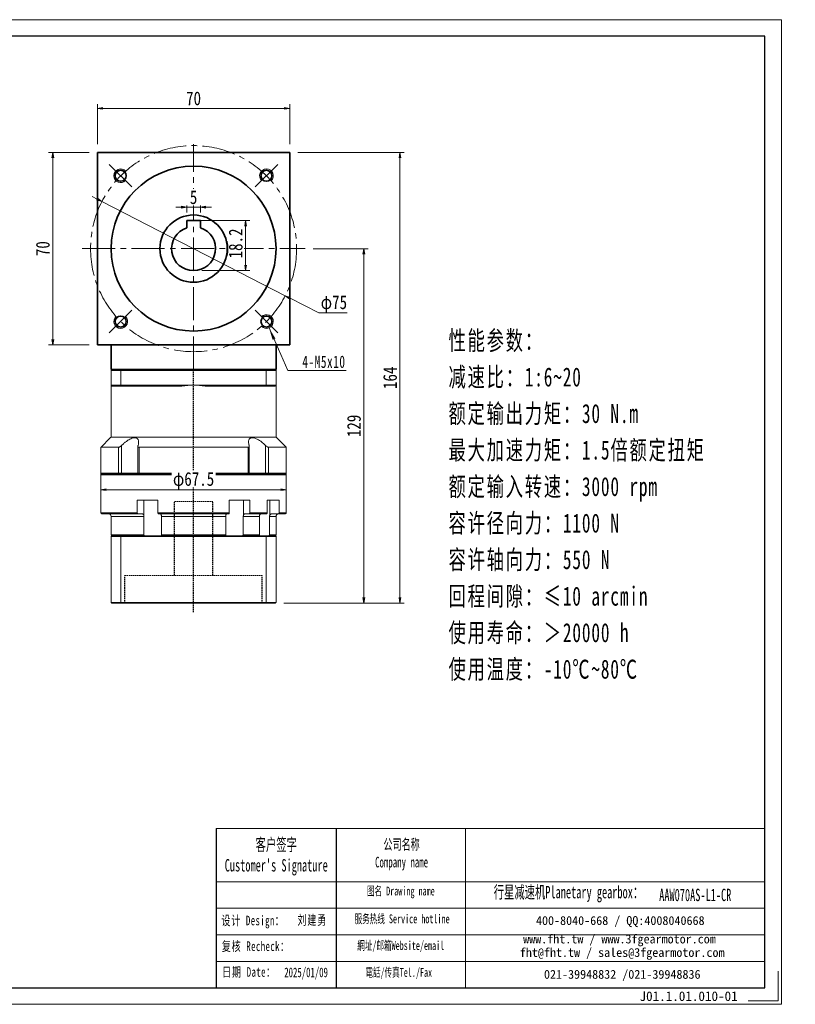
# Model space of a CAD drawing. Header units: millimetres. Extents: x -9 to 506, y -9 to 349.
# Tile 5 of 5: x 224 to 506, y -9 to 349. Entities that reach past the tile are written whole.
import ezdxf

# ---------------------------------------------------------------- set-up
doc = ezdxf.new("R2010")
doc.units = ezdxf.units.MM
doc.linetypes.add('DASHED', pattern=[0.75, 0.5, -0.25])
doc.linetypes.add('点画线', pattern=[18, 12, -2, 2, -2])
doc.layers.add('6文字层', color=3, linetype='Continuous')
doc.layers.add('7标注层', color=4, linetype='Continuous')
for name, color, linetype, lineweight in [('EB0_1', 7, 'Continuous', 35), ('SLD-0', 7, 'Continuous', 18), ('中心线层', 1, '点画线', 18), ('图框_外框线', 7, 'Continuous', 18), ('尺寸线层', 3, 'Continuous', 18), ('粗实线层', 7, 'Continuous', 35)]:
    doc.layers.add(name, color=color, linetype=linetype, lineweight=lineweight)
doc.styles.add('SLDTEXTSTYLE4', font='SimSun.ttf', dxfattribs={"width": 0.611111})
doc.styles.get("Standard").update_dxf_attribs({"font": 'SimSun.ttf'})
doc.styles.add('宋体', font='SimSun.ttf', dxfattribs={"width": 0.8})
doc.styles.add('标准', font='txt', dxfattribs={"width": 0.667})
doc.styles.add('样式 1', font='SimSun.ttf')
doc.dimstyles.new('A水平标注$0', dxfattribs={"dimtxt": 3.5, "dimasz": 2, "dimexe": 1.5, "dimexo": 3, "dimgap": 1.1, "dimtad": 1, "dimtoh": 1, "dimdec": 4, "dimdsep": 46, "dimtxsty": '宋体', "dimblk": 'OPEN', "dimcen": 3, "dimclrd": 3, "dimclre": 3, "dimclrt": 6, "dimadec": 0, "dimazin": 0, "dimtm": 1e-09, "dimtfac": 1, "dimtdec": 4, "dimtix": 1, "dimtmove": 0, "dimatfit": 3, "dimldrblk": 'OPEN', "dimfxl": 0, "dimlwd": 13, "dimlwe": 13, "dimarcsym": 0})
doc.dimstyles.new('D直径标注φ25', dxfattribs={"dimtxt": 3.5, "dimasz": 2, "dimexe": 1, "dimexo": 3, "dimtad": 1, "dimtoh": 1, "dimdec": 1, "dimdsep": 46, "dimtxsty": '宋体', "dimblk": 'OPEN', "dimcen": 3, "dimclrd": 3, "dimclre": 3, "dimclrt": 130, "dimadec": 0, "dimazin": 0, "dimtm": 1e-09, "dimtfac": 1, "dimtdec": 1, "dimtmove": 0, "dimatfit": 0, "dimldrblk": 'OPEN', "dimfxl": 0, "dimlwd": 13, "dimlwe": 13, "dimarcsym": 0})

# ---------------------------------------------------------------- blocks, each defined once
blk = doc.blocks.new('_Open')
at = {"color": 0, "linetype": 'ByBlock', "lineweight": -2}
for p, q in [((-1, 0.17), (0, 0)), ((-1, -0.17), (0, 0)), ((0, 0), (-1, 0))]:
    blk.add_line(p, q, dxfattribs=at)
blk = doc.blocks.new('*D23')
at = {"layer": 'Defpoints', "color": 0, "transparency": 16777216}
for p in [(321.8, 317), (251.8, 300.94), (321.8, 300.94)]:
    blk.add_point(p, dxfattribs=at)
at = {"layer": '尺寸线层', "color": 3, "lineweight": 13, "transparency": 16777216}
for p, q in [((251.8, 303.94), (251.8, 318.5)), ((253.8, 317), (319.8, 317)), ((321.8, 303.94), (321.8, 318.5))]:
    blk.add_line(p, q, dxfattribs=at)
at = {"layer": '尺寸线层', "color": 3, "lineweight": 13, "transparency": 16777216, "xscale": 2, "yscale": 2, "zscale": 2, "rotation": 180}
blk.add_blockref('_Open', (251.8, 317), dxfattribs=at)
at = {"layer": '尺寸线层', "color": 3, "lineweight": 13, "transparency": 16777216, "xscale": 2, "yscale": 2, "zscale": 2}
blk.add_blockref('_Open', (321.8, 317), dxfattribs=at)
at = {"layer": '尺寸线层', "color": 6, "transparency": 16777216, "insert": (286.8, 320.6), "char_height": 5, "attachment_point": 5, "style": '宋体', "bg_fill": 3, "box_fill_scale": 1.1, "bg_fill_color": 256, "bg_fill_true_color": 13158600, "bg_fill_transparency": 0}
blk.add_mtext('70', dxfattribs=at)
blk = doc.blocks.new('*D24')
at = {"layer": 'Defpoints', "color": 0, "transparency": 16777216}
for p in [(235.55, 300.94), (251.8, 300.94), (251.8, 230.94)]:
    blk.add_point(p, dxfattribs=at)
at = {"layer": '尺寸线层', "color": 3, "lineweight": 13, "transparency": 16777216}
for p, q in [((248.8, 300.94), (234.05, 300.94)), ((235.55, 232.94), (235.55, 298.94)), ((248.8, 230.94), (234.05, 230.94))]:
    blk.add_line(p, q, dxfattribs=at)
at = {"layer": '尺寸线层', "color": 3, "lineweight": 13, "transparency": 16777216, "xscale": 2, "yscale": 2, "zscale": 2}
for p, rotation in [((235.55, 300.94), 90), ((235.55, 230.94), 270)]:
    blk.add_blockref('_Open', p, dxfattribs=dict(at, rotation=rotation))
at = {"layer": '尺寸线层', "color": 6, "transparency": 16777216, "insert": (231.95, 265.94), "char_height": 5, "attachment_point": 5, "rotation": 90, "style": '宋体', "bg_fill": 3, "box_fill_scale": 1.1, "bg_fill_color": 256, "bg_fill_true_color": 13158600, "bg_fill_transparency": 0}
blk.add_mtext('70', dxfattribs=at)
blk = doc.blocks.new('*D25')
at = {"layer": 'Defpoints', "color": 0, "transparency": 16777216}
for p in [(253.44, 283.07), (320.16, 248.82)]:
    blk.add_point(p, dxfattribs=at)
at = {"layer": '尺寸线层', "color": 3, "lineweight": 13, "transparency": 16777216}
for p, q in [((251.66, 283.98), (249.88, 284.9)), ((253.44, 283.07), (320.16, 248.82)), ((321.94, 247.91), (332.4, 242.54)), ((332.4, 242.54), (342.72, 242.54))]:
    blk.add_line(p, q, dxfattribs=at)
at = {"layer": '尺寸线层', "color": 3, "lineweight": 13, "transparency": 16777216, "xscale": 2, "yscale": 2, "zscale": 2}
for p, rotation in [((253.44, 283.07), 332.8265945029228), ((320.16, 248.82), 152.8265945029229)]:
    blk.add_blockref('_Open', p, dxfattribs=dict(at, rotation=rotation))
at = {"layer": '尺寸线层', "color": 130, "transparency": 16777216, "insert": (337.87, 245.77), "char_height": 5, "attachment_point": 5, "style": '宋体'}
blk.add_mtext('φ75', dxfattribs=at)
blk = doc.blocks.new('*X7')
at = {"layer": '尺寸线层', "linetype": 'Continuous'}
blk.add_hatch(color=0, dxfattribs=at).paths.add_polyline_path([(-9.87, 15.54), (-7.54, 11.66), (-8.57, 11.2)], flags=0)
at = {"layer": '尺寸线层', "color": 0, "linetype": 'Continuous'}
blk.add_line((-9.87, 15.54), (-3, 0), dxfattribs=at)
at = {"layer": '尺寸线层', "color": 0}
for p, q in [((-3, 0), (0, 0)), ((0, 0), (18.19, 0)), ((0, 0), (0, 0))]:
    blk.add_line(p, q, dxfattribs=at)
at = {"layer": '尺寸线层', "color": 0, "insert": (2.25, 0.9), "char_height": 4.5, "width": 31.8863, "attachment_point": 7, "line_spacing_factor": 1.15057, "style": '标准'}
blk.add_mtext('\\T1.1;4-M5x10', dxfattribs=at)
blk = doc.blocks.new('*D26')
at = {"layer": 'Defpoints', "color": 0, "transparency": 16777216}
for p in [(327.36, 265.94), (316.6, 136.94), (348.79, 136.94)]:
    blk.add_point(p, dxfattribs=at)
at = {"layer": '尺寸线层', "color": 3, "lineweight": 13, "transparency": 16777216}
for p, q in [((330.36, 265.94), (350.29, 265.94)), ((348.79, 263.94), (348.79, 138.94)), ((319.6, 136.94), (350.29, 136.94))]:
    blk.add_line(p, q, dxfattribs=at)
at = {"layer": '尺寸线层', "color": 3, "lineweight": 13, "transparency": 16777216, "xscale": 2, "yscale": 2, "zscale": 2}
for p, rotation in [((348.79, 265.94), 90), ((348.79, 136.94), 270)]:
    blk.add_blockref('_Open', p, dxfattribs=dict(at, rotation=rotation))
at = {"layer": '尺寸线层', "color": 6, "transparency": 16777216, "insert": (345.19, 201.44), "char_height": 5, "attachment_point": 5, "rotation": 90, "style": '宋体', "bg_fill": 3, "box_fill_scale": 1.1, "bg_fill_color": 256, "bg_fill_true_color": 13158600, "bg_fill_transparency": 0}
blk.add_mtext('129', dxfattribs=at)
blk = doc.blocks.new('*D27')
at = {"layer": 'Defpoints', "color": 0, "transparency": 16777216}
for p in [(321.8, 300.94), (361.92, 300.94), (316.6, 136.94)]:
    blk.add_point(p, dxfattribs=at)
at = {"layer": '尺寸线层', "color": 3, "lineweight": 13, "transparency": 16777216}
for p, q in [((324.8, 300.94), (363.42, 300.94)), ((361.92, 138.94), (361.92, 298.94)), ((319.6, 136.94), (363.42, 136.94))]:
    blk.add_line(p, q, dxfattribs=at)
at = {"layer": '尺寸线层', "color": 3, "lineweight": 13, "transparency": 16777216, "xscale": 2, "yscale": 2, "zscale": 2}
for p, rotation in [((361.92, 300.94), 90), ((361.92, 136.94), 270)]:
    blk.add_blockref('_Open', p, dxfattribs=dict(at, rotation=rotation))
at = {"layer": '尺寸线层', "color": 6, "transparency": 16777216, "insert": (358.32, 218.94), "char_height": 5, "attachment_point": 5, "rotation": 90, "style": '宋体', "bg_fill": 3, "box_fill_scale": 1.1, "bg_fill_color": 256, "bg_fill_true_color": 13158600, "bg_fill_transparency": 0}
blk.add_mtext('164', dxfattribs=at)
blk = doc.blocks.new('*D28')
at = {"layer": 'Defpoints', "color": 0, "transparency": 16777216}
for p in [(284.3, 276.14), (289.3, 276.14)]:
    blk.add_point(p, dxfattribs=at)
at = {"layer": '尺寸线层', "color": 3, "lineweight": 13, "transparency": 16777216}
for p, q in [((282.3, 281.04), (280.3, 281.04)), ((284.3, 279.14), (284.3, 282.54)), ((289.3, 281.04), (284.3, 281.04)), ((289.3, 279.14), (289.3, 282.54)), ((291.3, 281.04), (293.3, 281.04))]:
    blk.add_line(p, q, dxfattribs=at)
at = {"layer": '尺寸线层', "color": 3, "lineweight": 13, "transparency": 16777216, "xscale": 2, "yscale": 2, "zscale": 2}
blk.add_blockref('_Open', (284.3, 281.04), dxfattribs=at)
at = {"layer": '尺寸线层', "color": 3, "lineweight": 13, "transparency": 16777216, "xscale": 2, "yscale": 2, "zscale": 2, "rotation": 180}
blk.add_blockref('_Open', (289.3, 281.04), dxfattribs=at)
at = {"layer": '尺寸线层', "color": 6, "transparency": 16777216, "insert": (286.8, 284.64), "char_height": 5, "attachment_point": 5, "style": '宋体', "bg_fill": 3, "box_fill_scale": 1.1, "bg_fill_color": 256, "bg_fill_true_color": 13158600, "bg_fill_transparency": 0}
blk.add_mtext('5', dxfattribs=at)
at = {"layer": 'Defpoints', "color": 0, "transparency": 16777216}
blk.add_point((284.3, 281.04), dxfattribs=at)
blk = doc.blocks.new('*D29')
at = {"layer": 'Defpoints', "color": 0, "transparency": 16777216}
for p in [(284.3, 276.14), (286.8, 257.94), (305.74, 257.94)]:
    blk.add_point(p, dxfattribs=at)
at = {"layer": '尺寸线层', "color": 3, "lineweight": 13, "transparency": 16777216}
for p, q in [((287.3, 276.14), (307.24, 276.14)), ((305.74, 274.14), (305.74, 259.94)), ((289.8, 257.94), (307.24, 257.94))]:
    blk.add_line(p, q, dxfattribs=at)
at = {"layer": '尺寸线层', "color": 3, "lineweight": 13, "transparency": 16777216, "xscale": 2, "yscale": 2, "zscale": 2}
for p, rotation in [((305.74, 276.14), 90), ((305.74, 257.94), 270)]:
    blk.add_blockref('_Open', p, dxfattribs=dict(at, rotation=rotation))
at = {"layer": '尺寸线层', "color": 6, "transparency": 16777216, "insert": (302.14, 267.84), "char_height": 5, "attachment_point": 5, "rotation": 90, "style": '宋体', "bg_fill": 3, "box_fill_scale": 1.1, "bg_fill_color": 256, "bg_fill_true_color": 13158600, "bg_fill_transparency": 0}
blk.add_mtext('18.2', dxfattribs=at)
blk = doc.blocks.new('*D30')
at = {"layer": 'Defpoints', "color": 0, "transparency": 16777216}
for p in [(253.05, 188.94), (320.55, 188.94), (253.05, 178.21)]:
    blk.add_point(p, dxfattribs=at)
at = {"layer": '尺寸线层', "color": 3, "lineweight": 13, "transparency": 16777216}
for p, q in [((253.05, 185.94), (253.05, 177.21)), ((320.55, 185.94), (320.55, 177.21)), ((318.55, 178.21), (255.05, 178.21))]:
    blk.add_line(p, q, dxfattribs=at)
at = {"layer": '尺寸线层', "color": 3, "lineweight": 13, "transparency": 16777216, "xscale": 2, "yscale": 2, "zscale": 2, "rotation": 180}
blk.add_blockref('_Open', (253.05, 178.21), dxfattribs=at)
at = {"layer": '尺寸线层', "color": 3, "lineweight": 13, "transparency": 16777216, "xscale": 2, "yscale": 2, "zscale": 2}
blk.add_blockref('_Open', (320.55, 178.21), dxfattribs=at)
at = {"layer": '尺寸线层', "color": 130, "transparency": 16777216, "insert": (286.8, 181.45), "char_height": 5, "attachment_point": 5, "style": '宋体', "bg_fill": 3, "box_fill_scale": 1.1, "bg_fill_color": 256, "bg_fill_true_color": 13158600, "bg_fill_transparency": 0}
blk.add_mtext('φ67.5', dxfattribs=at)

msp = doc.modelspace()

# ---------------------------------------------------------------- linework, layer by layer
at = {"color": 7, "linetype": 'Continuous', "lineweight": 15}
for p, q in [((256.8016, 221.64456), (260.34409, 221.64456)), ((256.8016, 221.64456), (256.8016, 216.24456)), ((260.45772, 221.94456), (257.1016, 221.94456)), ((260.34409, 216.24456), (260.34409, 221.64456)), ((260.34409, 221.64456), (313.25911, 221.64456)), ((313.14548, 221.94456), (260.45772, 221.94456)), ((313.25911, 221.64456), (313.25911, 216.24456)), ((260.34409, 216.24456), (256.8016, 216.24456)), ((257.1016, 215.94456), (260.45772, 215.94456)), ((286.8016, 216.24456), (260.34409, 216.24456)), ((260.45772, 215.94456), (282.56958, 215.94456)), ((313.25911, 216.24456), (286.8016, 216.24456)), ((291.03362, 215.94456), (313.14548, 215.94456)), ((259.50973, 193.64456), (253.0516, 193.64456)), ((259.50973, 193.64456), (259.50973, 184.24456)), ((260.62002, 184.24456), (260.62002, 194.314)), ((306.65647, 193.64456), (266.94673, 193.64456)), ((266.94673, 184.24456), (266.94673, 193.64456)), ((306.65647, 193.64456), (306.65647, 184.24456)), ((312.98318, 194.314), (312.98318, 184.24456)), ((314.09348, 184.24456), (314.09348, 193.64456)), ((259.50973, 184.24456), (253.0516, 184.24456)), ((253.0516, 183.64456), (286.8016, 183.64456)), ((253.3516, 183.94456), (259.75232, 183.94456)), ((286.8016, 183.94456), (253.3516, 183.94456)), ((260.62002, 184.24456), (259.50973, 184.24456)), ((259.75232, 183.94456), (259.50973, 184.24456)), ((260.52953, 183.94456), (260.62002, 184.24456)), ((266.53502, 184.24456), (260.62002, 184.24456)), ((266.94673, 184.24456), (266.53502, 184.24456)), ((306.65647, 184.24456), (266.94673, 184.24456)), ((267.12322, 183.94456), (266.94673, 184.24456)), ((267.12322, 183.94456), (306.47999, 183.94456)), ((306.65647, 184.24456), (306.47999, 183.94456)), ((307.06818, 184.24456), (306.65647, 184.24456)), ((312.98318, 184.24456), (307.06818, 184.24456)), ((312.98318, 184.24456), (313.07367, 183.94456)), ((314.09348, 184.24456), (312.98318, 184.24456)), ((314.09348, 184.24456), (313.85088, 183.94456)), ((266.31481, 174.44456), (266.31481, 169.74456)), ((266.31481, 174.44456), (273.81752, 174.44456)), ((268.67893, 174.44456), (268.67893, 168.82794)), ((273.81752, 169.74456), (273.81752, 174.44456)), ((299.78568, 174.44456), (299.78568, 169.74456)), ((299.78568, 174.44456), (307.28839, 174.44456)), ((304.92427, 174.44456), (304.92427, 168.82794)), ((307.28839, 169.74456), (307.28839, 174.44456)), ((313.62238, 174.44456), (313.62238, 169.74456)), ((314.49795, 174.44456), (314.49795, 168.82794)), ((266.31481, 169.74456), (253.0516, 169.74456)), ((253.3516, 169.44456), (266.50785, 169.44456)), ((256.8016, 168.44456), (268.72874, 168.44456)), ((266.50785, 169.44456), (268.0845, 169.44456)), ((268.72874, 168.44456), (268.72874, 161.74456)), ((299.78568, 169.74456), (273.81752, 169.74456)), ((273.92024, 169.44456), (299.68296, 169.44456)), ((275.1009, 168.44456), (298.50231, 168.44456)), ((275.1009, 161.74456), (275.1009, 168.44456)), ((298.50231, 168.44456), (298.50231, 161.74456)), ((304.87446, 161.74456), (304.87446, 168.44456)), ((304.87446, 168.44456), (310.74678, 168.44456)), ((305.5187, 169.44456), (307.09535, 169.44456)), ((307.09535, 169.44456), (313.39232, 169.44456)), ((313.62238, 169.74456), (307.28839, 169.74456)), ((310.74678, 168.44456), (310.74678, 161.74456)), ((314.42575, 161.74456), (314.42575, 168.44456)), ((268.72874, 161.74456), (256.8016, 161.74456)), ((260.41979, 161.44456), (257.0016, 161.44456)), ((313.18341, 161.44456), (260.41979, 161.44456)), ((298.50231, 161.74456), (275.1009, 161.74456)), ((310.74678, 161.74456), (304.87446, 161.74456)), ((256.8016, 161.24456), (260.34409, 161.24456)), ((256.8016, 161.24456), (256.8016, 137.14456)), ((260.34409, 161.24456), (313.25911, 161.24456)), ((260.34409, 161.24456), (260.34409, 137.14456)), ((313.25911, 161.24456), (313.25911, 137.14456)), ((260.34409, 137.14456), (256.8016, 137.14456)), ((257.0016, 136.94456), (260.41979, 136.94456)), ((313.25911, 137.14456), (260.34409, 137.14456)), ((260.41979, 136.94456), (313.18341, 136.94456))]:
    msp.add_line(p, q, dxfattribs=at)
at = {"color": 1, "linetype": 'DASHED'}
msp.add_line((286.8016, 133.61963), (286.8016, 221.94456), dxfattribs=at)
at = {"color": 6, "linetype": 'DASHED', "lineweight": 15}
for p, q in [((279.8016, 173.94456), (293.8016, 173.94456)), ((261.8016, 146.94456), (311.8016, 146.94456))]:
    msp.add_line(p, q, dxfattribs=at)
at = {"color": 6, "linetype": 'DASHED'}
for p, q in [((279.8016, 146.94456), (279.8016, 173.94456)), ((293.8016, 146.94456), (293.8016, 173.94456)), ((261.8016, 136.94456), (261.8016, 146.94456)), ((311.8016, 136.94456), (311.8016, 146.94456))]:
    msp.add_line(p, q, dxfattribs=at)
msp.add_line((338.66042, 54.87875), (338.66042, -3.04504))
at = {"color": 7, "linetype": 'Continuous', "lineweight": 15}
for centre, radius, start, end in [((286.8016, 186.24456), 30, 90, 98.1096145), ((286.8016, 186.24456), 30, 81.8903855, 90), ((255.8016, 168.44456), 1, 0, 90)]:
    msp.add_arc(centre, radius, start, end, dxfattribs=at)
for points in [[(256.8016, 221.64456), (257.1016, 221.94456)], [(260.34409, 221.64456), (260.45772, 221.94456)], [(313.25911, 221.64456), (313.14548, 221.94456)], [(256.8016, 197.39456), (256.8016, 216.24456)], [(256.8016, 216.24456), (257.1016, 215.94456)], [(260.34409, 216.24456), (260.45772, 215.94456)], [(313.14548, 215.94456), (313.25911, 216.24456)], [(253.0516, 193.64456), (256.8016, 197.39456)], [(253.0516, 184.24456), (253.0516, 193.64456)], [(266.53502, 184.24456), (266.53502, 194.05475)], [(307.06818, 194.05263), (307.06818, 184.24456)], [(253.3516, 183.94456), (253.0516, 184.24456)], [(253.0516, 183.64456), (253.3516, 183.94456)], [(253.0516, 169.74456), (253.0516, 183.64456)], [(266.83502, 183.94456), (266.53502, 184.24456)], [(307.06818, 184.24456), (306.76818, 183.94456)], [(253.3516, 169.44456), (253.0516, 169.74456)], [(256.8016, 161.74456), (256.8016, 168.44456)], [(266.50785, 169.44456), (266.31481, 169.74456)], [(268.67893, 168.82794), (268.72874, 168.44456)], [(273.81752, 169.74456), (273.92024, 169.44456)], [(275.1009, 168.44456), (275.07545, 168.82794)], [(298.52775, 168.82794), (298.50231, 168.44456)], [(299.68296, 169.44456), (299.78568, 169.74456)], [(304.87446, 168.44456), (304.92427, 168.82794)], [(307.28839, 169.74456), (307.09535, 169.44456)], [(310.80492, 168.82794), (310.74678, 168.44456)], [(313.39232, 169.44456), (313.62238, 169.74456)], [(314.42575, 168.44456), (314.49795, 168.82794)], [(257.1016, 161.44456), (256.8016, 161.74456)], [(256.8016, 161.24456), (257.0016, 161.44456)], [(260.34409, 161.24456), (260.41979, 161.44456)], [(268.93648, 161.44456), (268.72874, 161.74456)], [(275.1009, 161.74456), (275.18676, 161.44456)], [(298.41644, 161.44456), (298.50231, 161.74456)], [(304.87446, 161.74456), (304.66672, 161.44456)], [(310.52769, 161.44456), (310.74678, 161.74456)], [(313.25911, 161.24456), (313.18341, 161.44456)], [(314.42575, 161.74456), (314.1363, 161.44456)], [(257.0016, 136.94456), (256.8016, 137.14456)], [(260.41979, 136.94456), (260.34409, 137.14456)], [(313.18341, 136.94456), (313.25911, 137.14456)]]:
    msp.add_open_spline(points, degree=1, dxfattribs=at)
for points, knots in [([(266.5816, 194.314), (266.66792, 194.63869), (266.80878, 195.1685), (266.80899, 195.83827), (266.70947, 196.30359), (266.51639, 196.66384), (266.20383, 196.97744), (265.6595, 197.18415), (264.83105, 197.11478), (263.99742, 196.80915), (263.25195, 196.41177), (262.49706, 195.92283), (261.6799, 195.29359), (261.03449, 194.71785), (260.69354, 194.38563), (260.62002, 194.314)], [0, 0, 0, 0, 1.111823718, 1.814206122, 2.515660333, 3.044836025, 3.573294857, 4.429537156, 5.288250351, 6.104434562, 6.713373, 7.323286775, 8.207714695, 9.093503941, 9.336985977, 9.336985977, 9.336985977, 9.336985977]), ([(312.98318, 194.314), (312.8144, 194.47658), (312.47551, 194.80302), (311.88899, 195.31253), (311.22197, 195.83653), (310.53541, 196.30026), (309.89076, 196.66281), (309.34805, 196.9058), (308.85029, 197.0654), (308.4154, 197.14494), (308.01473, 197.14994), (307.67433, 197.08051), (307.39368, 196.94587), (307.14072, 196.73194), (306.93786, 196.41364), (306.79921, 195.9276), (306.78805, 195.29663), (306.8963, 194.72121), (306.99956, 194.38563), (307.0216, 194.314)], [0, 0, 0, 0, 0.553902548, 1.112192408, 1.806376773, 2.51506714, 3.037171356, 3.572009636, 3.995519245, 4.430649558, 4.854541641, 5.292182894, 5.696545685, 6.110001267, 6.710526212, 7.328053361, 8.20046253, 9.097057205, 9.340373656, 9.340373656, 9.340373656, 9.340373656]), ([(260.62002, 194.314), (260.49611, 194.20002), (260.28297, 194.00398), (259.96004, 193.79319), (259.69901, 193.66844), (259.57238, 193.65246), (259.50973, 193.64456)], [0, 0, 0, 0, 0.461690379, 0.794104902, 1.059065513, 1.318521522, 1.318521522, 1.318521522, 1.318521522]), ([(266.94673, 193.64456), (266.87826, 193.65156), (266.74163, 193.66554), (266.59757, 193.7794), (266.50905, 193.98829), (266.55467, 194.19307), (266.5816, 194.314)], [0, 0, 0, 0, 0.1713953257, 0.3420313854, 0.5797240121, 0.9225193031, 0.9225193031, 0.9225193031, 0.9225193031]), ([(307.0216, 194.314), (307.04758, 194.20002), (307.09228, 194.00398), (307.0155, 193.79319), (306.87479, 193.66844), (306.72874, 193.65246), (306.65647, 193.64456)], [0, 0, 0, 0, 0.3230947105, 0.5557211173, 0.741142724, 0.9227121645, 0.9227121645, 0.9227121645, 0.9227121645]), ([(314.09348, 193.64456), (314.03473, 193.65156), (313.91751, 193.66554), (313.66786, 193.7794), (313.33862, 193.98829), (313.11514, 194.19307), (312.98318, 194.314)], [0, 0, 0, 0, 0.244975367, 0.488865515, 0.828599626, 1.318556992, 1.318556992, 1.318556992, 1.318556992]), ([(268.0845, 169.44456), (268.10913, 169.4432), (268.20588, 169.43789), (268.37155, 169.36039), (268.55036, 169.16187), (268.64187, 168.96077), (268.67474, 168.84296), (268.67893, 168.82794)], [0, 0, 0, 0, 0.0898846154, 0.3530449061, 0.6161572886, 0.8790264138, 0.9174460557, 0.9174460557, 0.9174460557, 0.9174460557]), ([(275.07545, 168.82794), (275.05722, 168.92746), (275.02074, 169.12667), (274.92709, 169.33586), (274.83544, 169.43346), (274.77812, 169.4418), (274.75916, 169.44456)], [0, 0, 0, 0, 0.2094481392, 0.4192300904, 0.6292069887, 0.7329719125, 0.7329719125, 0.7329719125, 0.7329719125]), ([(298.84405, 169.44456), (298.83094, 169.4432), (298.77946, 169.43789), (298.69131, 169.36039), (298.59617, 169.16187), (298.54748, 168.96077), (298.52998, 168.84296), (298.52775, 168.82794)], [0, 0, 0, 0, 0.0718302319, 0.2821316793, 0.4923948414, 0.7024636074, 0.7331662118, 0.7331662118, 0.7331662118, 0.7331662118]), ([(304.92427, 168.82794), (304.9395, 168.878), (304.9704, 168.97957), (305.03643, 169.11342), (305.11559, 169.23027), (305.2058, 169.32392), (305.30567, 169.39289), (305.41069, 169.43647), (305.48305, 169.44189), (305.5187, 169.44456)], [0, 0, 0, 0, 0.129312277, 0.2623626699, 0.3919270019, 0.5252420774, 0.6549272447, 0.7883655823, 0.9180312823, 0.9180312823, 0.9180312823, 0.9180312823]), ([(311.51334, 169.44456), (311.48397, 169.44325), (311.41208, 169.44006), (311.29817, 169.40909), (311.17738, 169.3489), (311.06508, 169.26185), (310.96647, 169.15258), (310.88278, 169.02198), (310.8323, 168.91033), (310.80992, 168.84297), (310.80492, 168.82794)], [0, 0, 0, 0, 0.098079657, 0.240108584, 0.386257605, 0.528258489, 0.674384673, 0.816253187, 0.962246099, 1.004168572, 1.004168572, 1.004168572, 1.004168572])]:
    msp.add_open_spline(points, degree=3, knots=knots, dxfattribs=at)
at = {"layer": '7标注层', "color": 0}
msp.add_line((294.96596, 54.87875), (294.96596, -3.03514), dxfattribs=at)
at = {"layer": '中心线层'}
for p, q in [((286.8016, 221.94456), (286.8016, 303.94456)), ((264.35554, 288.39062), (256.11607, 296.63009)), ((309.24766, 288.39062), (317.48713, 296.63009)), ((286.8016, 284.94456), (286.8016, 276.11643)), ((246.24674, 265.94456), (327.35646, 265.94456)), ((264.35554, 243.4985), (256.11607, 235.25902)), ((309.24766, 243.4985), (317.48713, 235.25902))]:
    msp.add_line(p, q, dxfattribs=at)
msp.add_circle((286.8016, 265.94456), 37.5, dxfattribs=at)
at = {"layer": '图框_外框线'}
for p, q in [((294.96596, 54.87875), (338.66042, 54.87875)), ((338.66042, 54.87875), (338.66042, -3.03514)), ((338.66042, 54.87875), (494.66216, 54.87875)), ((385.73825, 54.87875), (385.73825, -3.03514)), ((294.96596, 35.55284), (338.66042, 35.55284)), ((338.66042, 35.55284), (494.66216, 35.55284)), ((294.96596, 25.88989), (494.66216, 25.88989)), ((294.96596, 16.22693), (494.66216, 16.22693)), ((294.96596, 6.56398), (494.66216, 6.56398))]:
    msp.add_line(p, q, dxfattribs=at)
at = {"layer": '图框_外框线', "color": 3}
msp.add_lwpolyline([(-6.04979, -9.06781), (500.69483, -9.06781), (500.69483, 349.27303), (-6.04979, 349.27303)], close=True, dxfattribs=at)
at = {"layer": '图框_外框线', "color": 3, "lineweight": 25}
msp.add_lwpolyline([(24.11358, -3.03514), (494.66216, -3.03514), (494.66216, 343.24036), (24.11358, 343.24036)], close=True, dxfattribs=at)
at = {"layer": '图框_外框线', "color": 3}
msp.add_lwpolyline([(499.4883, 2.99754), (499.4883, -7.86128), (488.62949, -7.86128)], dxfattribs=at)
at = {"layer": '粗实线层'}
for p, q in [((251.8016, 230.94456), (251.8016, 300.94456)), ((251.8016, 300.94456), (321.8016, 300.94456)), ((321.8016, 300.94456), (321.8016, 300.04456)), ((321.8016, 230.94456), (321.8016, 299.94456)), ((289.3016, 276.14456), (284.3016, 276.14456)), ((284.3016, 276.14456), (284.3016, 273.5439)), ((289.3016, 276.14456), (289.3016, 273.5439)), ((251.8016, 230.94456), (251.8016, 231.84456)), ((251.8016, 230.94456), (321.8016, 230.94456)), ((256.8016, 221.94456), (256.8016, 230.94456))]:
    msp.add_line(p, q, dxfattribs=at)
for centre, radius in [((286.8016, 265.94456), 30), ((260.2851, 292.46106), 2), ((313.31811, 292.46106), 2), ((260.2851, 239.42805), 2), ((313.31811, 239.42805), 2)]:
    msp.add_circle(centre, radius, dxfattribs=at)
at = {"layer": '粗实线层', "lineweight": 18}
for centre, start, end in [((260.2851, 292.46106), 43.0897868, 315), ((313.31811, 292.46106), 313.0897868, 225), ((260.2851, 239.42805), 133.0897868, 45), ((313.31811, 239.42805), 223.0897868, 135)]:
    msp.add_arc(centre, 2.5, start, end, dxfattribs=at)
at = {"layer": '粗实线层'}
msp.add_arc((286.8016, 265.94456), 8, 108.2099569, 71.7900431, dxfattribs=at)

# ---------------------------------------------------------------- block references
at = {"layer": '尺寸线层'}
msp.add_blockref('*X7', (324.13407, 221.56923), dxfattribs=at)

# ---------------------------------------------------------------- texts
at = {"layer": '6文字层', "insert": (449.09345, -4.36055), "char_height": 3.5, "width": 43.304423, "attachment_point": 1, "style": '样式 1'}
msp.add_mtext('J01.1.01.010-01', dxfattribs=at)
at = {"layer": 'SLD-0', "color": 1, "attachment_point": 2}
for s, insert, char_height, width, style in [("{\\fSimSun|b1|i0|c134|p2;客户签字\\PCustomer's Signature}", (316.8885, 51.30338), 4.5093788, 56.0971367, 'SLDTEXTSTYLE4'), ('{\\fSimSun|b1|i0|c134|p2;公司名称\\PCompany name}', (362.49791, 51.064), 3.8651818, 50.0420359, 'SLDTEXTSTYLE4'), ('{\\fSimSun|b1|i0|c134|p2;图名 Drawing name}', (362.23371, 33.77161), 3.2209848, 41.1921582, 'SLDTEXTSTYLE4'), ('{\\fSimSun|b1|i0|c134|p2;  \\H1.1667x;行星减速机Planetary gearbox\\fSimSun|b0|i0|c134|p2;：}', (421.61458, 34.02007), 3.8651818, 60.790188, 'SLDTEXTSTYLE4'), ('\\pt22.54689;AAW070AS-L1-CR', (469.36725, 32.99385), 4.5093788, 32.8169134, 'SLDTEXTSTYLE4'), ('{\\fNSimSun|b0|i0|c134|p49;\\T1.1;设计 \\fNSimSun|b0|i0|c0|p49;Design\\fNSimSun|b0|i0|c134|p49;：}', (308.42363, 23.18951), 3.5, 31.9717109, '标准'), ('{\\fNSimSun|b0|i0|c134|p49;\\T1.1;刘建勇}', (329.9993, 23.36298), 3.5, 31.9717109, '标准'), ('{\\fSimSun|b1|i0|c134|p2;服务热线 Service hotline}', (362.69047, 23.64329), 3.2209848, 45.8920215, 'SLDTEXTSTYLE4'), ('{\\fNSimSun|b0|i0|c134|p49;\\T1.1;复核 \\fNSimSun|b0|i0|c0|p49;Recheck\\fNSimSun|b0|i0|c134|p49;：}', (309.44979, 13.83019), 3.5, 31.9717109, '标准'), ('{\\fSimSun|b1|i0|c134|p2;網址/邮箱Website/email}', (362.18893, 13.93897), 3.2209848, 47.7692748, 'SLDTEXTSTYLE4'), ('{\\fNSimSun|b0|i0|c134|p49;\\T1.1;日期 Date：}', (306.97333, 4.45528), 3.5, 31.9717109, '标准'), ('{\\fNSimSun|b0|i0|c134|p49;2025/01/09}', (327.75002, 4.30216), 3.5, 31.9717109, '标准'), ('{\\fSimSun|b1|i0|c134|p2;電話/传真Tel./Fax}', (361.46729, 4.15898), 3.2209848, 48.3437992, 'SLDTEXTSTYLE4')]:
    msp.add_mtext(s, dxfattribs=dict(at, insert=insert, char_height=char_height, width=width, style=style))
at = {"layer": 'SLD-0', "color": 1, "char_height": 3.2209848, "attachment_point": 2}
for s, insert, width in [('{\\fSimSun|b1|i0|c134|p2;400-8040-668 / QQ:4008040668}', (442.08896, 23.02784), 93.7802914), ('{\\fSimSun|b1|i0|c134|p2;www.fht.tw / www.3fgearmotor.com }', (441.79197, 16.31896), 93.885862), ('\\pt38.65182;{\\fSimSun|b1|i0|c134|p2;fht@fht.tw / sales@3fgearmotor.com }', (442.7736, 11.41425), 93.885862), ('{\\fSimSun|b1|i0|c134|p2;021-39948832 /021-39948836 }', (442.80728, 3.45474), 71.6889579)]:
    msp.add_mtext(s, dxfattribs=dict(at, insert=insert, width=width))
at = {"layer": '尺寸线层', "insert": (379.57331, 235.9996), "char_height": 4.0425, "width": 103.2334341, "attachment_point": 1, "line_spacing_factor": 1.15057, "style": '标准'}
msp.add_mtext('{\\fNSimSun|b0|i0|c134|p49;\\H1.71429x;\\T1.1;性能参数：\\P减速比：1:6~20\\P额定输出力矩：30 N.m\\P最大加速力矩：1.5倍额定扭矩\\P额定输入转速：3000 rpm\\P容许径向力：1100 N\\P容许轴向力：550 N\\P回程间隙：≤10 arcmin\\P使用寿命：＞20000 h\\P使用温度：-10℃~80℃}', dxfattribs=at)

# ---------------------------------------------------------------- next in the draw order: dimensions: what is measured, and where the dimension line sits
at = {"layer": '尺寸线层'}
dim = msp.add_linear_dim(base=(321.8016, 317.00012), p1=(251.8016, 300.94456), p2=(321.8016, 300.94456), dimstyle='A水平标注$0', override={"dimtxt": 5, "dimblk": 'Open', "dimtfill": 1, "dimtfillclr": 256}, dxfattribs=at)
dim.commit()
dim.dimension.update_dxf_attribs({"geometry": '*D23', "text_midpoint": (286.8016, 320.60012)})

# ---------------------------------------------------------------- next in the draw order: dimensions: what is measured, and where the dimension line sits
dim = msp.add_linear_dim(base=(235.54587, 300.94456), p1=(251.8016, 230.94456), p2=(251.8016, 300.94456), angle=90, dimstyle='A水平标注$0', override={"dimtxt": 5, "dimblk": 'Open', "dimtfill": 1, "dimtfillclr": 256}, dxfattribs=at)
dim.commit()
dim.dimension.update_dxf_attribs({"geometry": '*D24', "text_midpoint": (231.94587, 265.94456)})

# ---------------------------------------------------------------- next in the draw order: dimensions: what is measured, and where the dimension line sits
dim = msp.add_diameter_dim_2p(p1=(253.44053, 283.07025), p2=(320.16267, 248.81887), dimstyle='D直径标注φ25', override={"dimtxt": 5, "dimpost": 'φ<>', "dimtfill": 0}, dxfattribs=at)
dim.commit()
dim.dimension.update_dxf_attribs({"geometry": '*D25', "text_midpoint": (337.87176, 242.53814), "dimtype": 163})

# ---------------------------------------------------------------- next in the draw order: dimensions: what is measured, and where the dimension line sits
dim = msp.add_linear_dim(base=(284.3016, 281.04225), p1=(289.3016, 276.14456), p2=(284.3016, 276.14456), dimstyle='A水平标注$0', override={"dimtxt": 5, "dimblk": 'Open', "dimtfill": 1, "dimtfillclr": 256}, dxfattribs=at)
dim.commit()
dim.dimension.update_dxf_attribs({"geometry": '*D28', "text_midpoint": (286.8016, 284.64225)})
dim = msp.add_linear_dim(base=(348.79493, 136.94456), p1=(327.35646, 265.94456), p2=(316.6016, 136.94456), angle=270, dimstyle='A水平标注$0', override={"dimtxt": 5}, dxfattribs=at)
dim.commit()
dim.dimension.update_dxf_attribs({"geometry": '*D26', "text_midpoint": (345.19493, 201.44456)})

# ---------------------------------------------------------------- next in the draw order: dimensions: what is measured, and where the dimension line sits
dim = msp.add_linear_dim(base=(361.92139, 300.94456), p1=(316.6016, 136.94456), p2=(321.8016, 300.94456), angle=90, dimstyle='A水平标注$0', override={"dimtxt": 5}, dxfattribs=at)
dim.commit()
dim.dimension.update_dxf_attribs({"geometry": '*D27', "text_midpoint": (358.32139, 218.94456)})
dim = msp.add_linear_dim(base=(305.73968, 257.94456), p1=(284.3016, 276.14456), p2=(286.8016, 257.94456), angle=270, dimstyle='A水平标注$0', override={"dimtxt": 5, "dimblk": 'Open', "dimtfill": 1, "dimtfillclr": 256}, dxfattribs=at)
dim.commit()
dim.dimension.update_dxf_attribs({"geometry": '*D29', "text_midpoint": (305.73968, 267.8424), "dimtype": 160})

# ---------------------------------------------------------------- next in the draw order: linework, layer by layer
at = {"color": 7, "linetype": 'Continuous', "lineweight": 15}
for p, q in [((316.5016, 221.94456), (313.14548, 221.94456)), ((313.25911, 221.64456), (316.8016, 221.64456)), ((316.8016, 216.24456), (316.8016, 221.64456)), ((313.14548, 215.94456), (316.5016, 215.94456)), ((316.8016, 216.24456), (313.25911, 216.24456)), ((316.8016, 197.39456), (256.8016, 197.39456)), ((320.5516, 193.64456), (314.09348, 193.64456)), ((320.2516, 183.94456), (286.8016, 183.94456)), ((286.8016, 183.64456), (320.5516, 183.64456)), ((313.85088, 183.94456), (320.2516, 183.94456)), ((320.5516, 184.24456), (314.09348, 184.24456)), ((313.62238, 174.44456), (317.95407, 174.44456)), ((317.95407, 169.74456), (317.95407, 174.44456)), ((314.42575, 168.44456), (316.8016, 168.44456)), ((315.36696, 169.44456), (317.67186, 169.44456)), ((317.67186, 169.44456), (320.2516, 169.44456)), ((320.5516, 169.74456), (317.95407, 169.74456)), ((316.6016, 161.44456), (313.18341, 161.44456)), ((316.8016, 161.74456), (314.42575, 161.74456)), ((313.25911, 161.24456), (316.8016, 161.24456)), ((316.8016, 161.24456), (316.8016, 137.14456)), ((313.18341, 136.94456), (316.6016, 136.94456)), ((316.8016, 137.14456), (313.25911, 137.14456))]:
    msp.add_line(p, q, dxfattribs=at)
msp.add_arc((317.8016, 168.44456), 1, 90, 180, dxfattribs=at)
for points in [[(316.5016, 221.94456), (316.8016, 221.64456)], [(316.5016, 215.94456), (316.8016, 216.24456)], [(316.8016, 216.24456), (316.8016, 197.39456)], [(316.8016, 197.39456), (320.5516, 193.64456)], [(320.5516, 193.64456), (320.5516, 184.24456)], [(320.5516, 184.24456), (320.2516, 183.94456)], [(320.2516, 183.94456), (320.5516, 183.64456)], [(320.5516, 183.64456), (320.5516, 169.74456)], [(316.8016, 168.44456), (316.8016, 161.74456)], [(317.95407, 169.74456), (317.67186, 169.44456)], [(320.5516, 169.74456), (320.2516, 169.44456)], [(316.8016, 161.74456), (316.5016, 161.44456)], [(316.6016, 161.44456), (316.8016, 161.24456)], [(316.8016, 137.14456), (316.6016, 136.94456)]]:
    msp.add_open_spline(points, degree=1, dxfattribs=at)
msp.add_open_spline([(314.49795, 168.82794), (314.54803, 168.92746), (314.64827, 169.12667), (314.90556, 169.33586), (315.15736, 169.43346), (315.31486, 169.4418), (315.36696, 169.44456)], degree=3, knots=[0, 0, 0, 0, 0.323097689, 0.646710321, 0.970623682, 1.130692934, 1.130692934, 1.130692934, 1.130692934], dxfattribs=at)
at = {"layer": 'EB0_1'}
msp.add_line((316.8016, 221.94456), (256.8016, 221.94456), dxfattribs=at)
at = {"layer": '粗实线层'}
msp.add_line((316.8016, 221.94456), (316.8016, 230.94456), dxfattribs=at)
msp.add_circle((286.8016, 265.94456), 12.25, dxfattribs=at)

# ---------------------------------------------------------------- next in the draw order: dimensions: what is measured, and where the dimension line sits
at = {"layer": '尺寸线层'}
dim = msp.add_linear_dim(base=(253.0516, 178.21276), p1=(320.5516, 188.94456), p2=(253.0516, 188.94456), text='φ<>', dimstyle='D直径标注φ25', override={"dimtxt": 5, "dimgap": 0.625, "dimtad": 1, "dimjust": 0, "dimdec": 1, "dimlfac": 1, "dimpost": '<>', "dimblk": 'Open', "dimse1": 0, "dimse2": 0, "dimsd1": 0, "dimsd2": 0, "dimtofl": 1, "dimtvp": 0.1, "dimtfill": 1, "dimtfillclr": 256}, dxfattribs=at)
dim.commit()
dim.dimension.update_dxf_attribs({"geometry": '*D30', "text_midpoint": (286.8016, 181.44949)})

doc.saveas('drawing.dxf')
